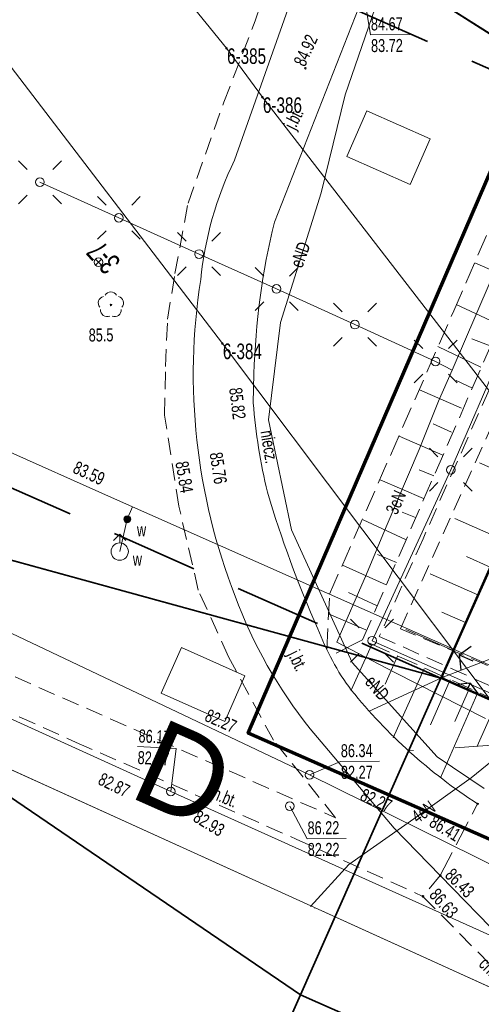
# Model space of a CAD drawing. Header units: metres. Extents: x -1013 to 1491576, y -5789570 to 1032.
# Tile 16 of 62: x -43 to -16, y -25 to 32. Entities that reach past the tile are written whole.
import ezdxf
from ezdxf.xclip import XClip

# ---------------------------------------------------------------- set-up
doc = ezdxf.new("R2010")
doc.units = ezdxf.units.M
doc.header["$MEASUREMENT"] = 0
doc.header["$XCLIPFRAME"] = 0
for name, pattern in [('2_BUBZ02', [1.75, 1.25, -0.5]), ('2_KTCR02', [1.5, 1, -0.5]), ('2_KTJZ01', [2, 1.5, -0.5]), ('Kropki i Kreski', [7.2, 3.6, -1.8, 0, -1.8]), ('Przerywana', [4.8, 2.4, -2.4]), ('Przerywana długa', [7.8, 5, -2.8])]:
    doc.linetypes.add(name, pattern=pattern)
for name, color, linetype, lineweight in [('130-Z Teren1', 7, 'Continuous', 13), ('130-Z Teren114', 113, 'Continuous', 25), ('450-K Belki21', 37, 'Continuous', 5), ('450-K Belki69', 41, 'Continuous', 13), ('703-L Płaszczyzny podejścia 2D3', 152, 'Continuous', 30), ('703-L Płaszczyzny podejścia 2D38', 171, 'Continuous', 35), ('704-L Płaszczyzny podejścia 3D38', 171, 'Continuous', 35), ('713-L Obiekty-budynki1', 7, 'Continuous', 13), ('798-L Zakres inwestycji9', 142, 'Continuous', 70), ('810-G Ogólne2', 4, 'Continuous', 20), ('ex_02_DXF_MZ_5_07', 9, 'Continuous', 18), ('ex_02_DXF_MZ_5_BUBZ_D_L_17', 9, 'Continuous', 18), ('ex_02_DXF_MZ_5_Dzialki7', 9, 'Continuous', 18), ('ex_02_DXF_MZ_5_EADTD_T_07', 9, 'Continuous', 18), ('ex_02_DXF_MZ_5_EGBB_L_17', 9, 'Continuous', 18), ('ex_02_DXF_MZ_5_EGBC_L_07', 9, 'Continuous', 18), ('ex_02_DXF_MZ_5_KTCR_D_L_17', 9, 'Continuous', 18), ('ex_02_DXF_MZ_5_KTCR_E_T_17', 9, 'Continuous', 18), ('ex_02_DXF_MZ_5_KTCR_L_17', 9, 'Continuous', 18), ('ex_02_DXF_MZ_5_KTJZ_E_T_07', 9, 'Continuous', 18), ('ex_02_DXF_MZ_5_KTJZ_L_07', 9, 'Continuous', 18), ('ex_02_DXF_MZ_5_KTKR_D_L_07', 9, 'Continuous', 18), ('ex_02_DXF_MZ_5_KTKR_L_07', 9, 'Continuous', 18), ('ex_02_DXF_MZ_5_Numery_punktow7', 9, 'Continuous', 18), ('ex_02_DXF_MZ_5_OBOP_T_13', 9, 'Continuous', 18), ('ex_02_DXF_MZ_5_Punkty7', 9, 'Continuous', 18), ('ex_02_DXF_MZ_5_RTPW_T_07', 9, 'Continuous', 18), ('ex_02_DXF_MZ_5_RTPW_T_17', 9, 'Continuous', 18), ('ex_02_DXF_MZ_5_SUPE_D_L_31', 9, 'Continuous', 18), ('ex_02_DXF_MZ_5_SUPE_E_T_31', 9, 'Continuous', 18), ('ex_02_DXF_MZ_5_SUPK_D_L_434', 9, 'Continuous', 18), ('ex_02_DXF_MZ_5_SUPW_D_L_05', 9, 'Continuous', 18), ('ex_02_DXF_MZ_5_SUSM_D_T_07', 9, 'Continuous', 18), ('ex_02_DXF_MZ_5_SUSM_D_T_37', 9, 'Continuous', 18), ('ex_02_DXF_MZ_5_SUTK_T_034', 9, 'Continuous', 18), ('ex_02_DXF_MZ_5_SUTW_T_05', 9, 'Continuous', 18), ('ex_02_DXF_MZ_5_SUUK_D_T_234', 9, 'Continuous', 18), ('ex_02_DXF_MZ_5_SUUW_D_T_07', 9, 'Continuous', 18), ('ex_02_DXF_MZ_5_SUUW_D_T_77', 9, 'Continuous', 18), ('ex_02_DXF_MZ_5_SUUW_E_T_117', 9, 'Continuous', 18), ('ex_02_DXF_MZ_5_SUUW_E_T_57', 9, 'Continuous', 18)]:
    doc.layers.add(name, color=color, linetype=linetype, lineweight=lineweight)
doc.layers.add('700-L Mapa 1_1000 dwg', color=7, linetype='Continuous')
doc.layers.add('724-L Tabliczki_ znaki', color=7, linetype='Continuous')
doc.styles.add('STYL_AUTOMATYCZNY_1', font='arial.ttf', dxfattribs={"width": 0.7})
doc.styles.add('STYL_AUTOMATYCZNY_2', font='arial.ttf')
doc.linetypes.add('Linia z krzyżyków', pattern='A,0,[1,88_A.L.04 Sytuacja 1_10001.Shx,S=0.15873,R=0,X=0,Y=0],-20,0', length=20)
picture_1 = doc.add_image_def('image1.png', size_in_pixel=(760, 548))

# ---------------------------------------------------------------- blocks, each defined once
blk = doc.blocks.new('Rysunek_1_5', base_point=(-7447251.91, -5789835.327))
at = {"layer": 'ex_02_DXF_MZ_5_07', "color": 9, "linetype": 'Continuous', "lineweight": 18}
for p, q in [((-38.219, 17.765), (-37.866, 18.119)), ((-37.866, 17.765), (-38.219, 18.119))]:
    blk.add_line(p, q, dxfattribs=at)
blk.add_circle((-38.043, 17.942), 0.25, dxfattribs=at)
at = {"layer": 'ex_02_DXF_MZ_5_BUBZ_D_L_17', "color": 9, "linetype": '2_BUBZ02', "lineweight": 18}
for p, q in [((-17.546, 15.132), (-11.281, 29.568)), ((-22.82, -3.876), (-9.558, 26.527)), ((-24.714, -1.229), (-17.546, 15.132)), ((-24.866, -4.457), (-24.714, -1.229)), ((-8.501, -10.343), (-22.82, -3.876))]:
    blk.add_line(p, q, dxfattribs=at)
at = {"layer": 'ex_02_DXF_MZ_5_BUBZ_D_L_17', "color": 9, "linetype": 'Continuous', "lineweight": 18}
for p, q in [((-13.816, 16.792), (-16.328, 17.899)), ((-14.889, 14.331), (-17.401, 15.506)), ((-15.442, 13.118), (-16.501, 13.519)), ((-15.979, 11.871), (-18.457, 13.063)), ((-16.464, 10.658), (-17.404, 11.111)), ((-17.104, 9.512), (-19.513, 10.568)), ((-17.673, 8.128), (-18.733, 8.597)), ((-18.175, 6.796), (-20.704, 7.902)), ((-18.694, 5.6), (-19.532, 5.951)), ((-19.298, 4.284), (-21.793, 5.373)), ((-19.751, 3.19), (-20.52, 3.508)), ((-20.321, 1.925), (-22.782, 3.067)), ((-20.84, 0.593), (-21.95, 1.062)), ((-21.444, -0.689), (-23.973, 0.435)), ((-21.964, -1.902), (-23.621, -1.13)), ((-22.618, -3.287), (-24.737, -2.382)), ((-22.82, -3.876), (-24.329, -4.644)), ((-22.272, -4.136), (-23.458, -6.778)), ((-20.785, -4.807), (-21.506, -6.43)), ((-19.246, -5.546), (-21.041, -9.527)), ((-17.743, -6.182), (-18.883, -8.78)), ((-16.153, -6.904), (-18.316, -11.842))]:
    blk.add_line(p, q, dxfattribs=at)
at = {"layer": 'ex_02_DXF_MZ_5_Dzialki7', "color": 9, "linetype": 'Continuous', "lineweight": 18}
for p, q in [((-62.15, 54.133), (-30.9, 13.243)), ((-42.33, 44.713), (-30.66, 30.293)), ((-30.66, 30.293), (-28.59, 27.463)), ((-28.59, 27.463), (-4.54, -3.697)), ((-30.9, 13.243), (13.78, -46.247))]:
    blk.add_line(p, q, dxfattribs=at)
at = {"layer": 'ex_02_DXF_MZ_5_EGBB_L_17', "color": 9, "linetype": 'Continuous', "lineweight": 18}
blk.add_line((-59.98, -3.697), (-7.85, -27.397), dxfattribs=at)
at = {"layer": 'ex_02_DXF_MZ_5_EGBC_L_07', "color": 9, "linetype": 'Continuous', "lineweight": 18}
blk.add_line((-59.98, -3.697), (-7.85, -27.397), dxfattribs=at)
at = {"layer": 'ex_02_DXF_MZ_5_KTCR_D_L_17', "color": 9, "linetype": '2_KTCR02', "lineweight": 18}
for p, q in [((-29, 31.887), (-27.716, 35.686)), ((-30.817, 27.184), (-29, 31.887)), ((-32.876, 21.359), (-30.817, 27.184)), ((-33.638, 17.293), (-32.876, 21.359)), ((-34.059, 14.65), (-33.638, 17.293)), ((-34.18, 11.919), (-34.059, 14.65)), ((-20.617, -3.226), (-12.593, 14.629)), ((-34.24, 9.108), (-34.18, 11.919)), ((-15.508, 10.574), (-19.318, 1.961)), ((-33.413, 3.853), (-34.24, 9.108)), ((-32.289, -0.999), (-33.413, 3.853)), ((-19.318, 1.961), (-21.84, -3.671)), ((-55.224, -0.581), (-24.366, -14.145)), ((-30.542, -4.857), (-32.289, -0.999)), ((-7.312, -8.844), (-20.617, -3.226)), ((-21.84, -3.671), (-8.087, -9.816)), ((-52.19, -3.998), (-39.327, -9.795)), ((-27.948, -9.67), (-30.542, -4.857)), ((-39.327, -9.795), (-26.641, -15.375)), ((-24.366, -14.145), (-27.948, -9.67)), ((-26.641, -15.375), (-19.32, -18.687))]:
    blk.add_line(p, q, dxfattribs=at)
at = {"layer": 'ex_02_DXF_MZ_5_KTCR_L_17', "color": 9, "linetype": '2_KTCR02', "lineweight": 18}
for p, q in [((-18.32, -17.487), (-19.32, -18.687)), ((-19.32, -18.687), (-13.01, -25.087))]:
    blk.add_line(p, q, dxfattribs=at)
at = {"layer": 'ex_02_DXF_MZ_5_KTJZ_L_07', "color": 9, "linetype": '2_KTJZ01', "lineweight": 18}
blk.add_line((-18.32, -17.487), (-16.17, -13.347), dxfattribs=at)
at = {"layer": 'ex_02_DXF_MZ_5_KTKR_D_L_07', "color": 9, "linetype": 'Continuous', "lineweight": 18}
for p, q in [((-30.203, 23.828), (-25.08, 38.283)), ((-27.898, 20.254), (-22.317, 34.444)), ((-29.115, 9.814), (-29.076, 11.484)), ((-20.992, -14.742), (-25.832, -9.005)), ((-18.32, -17.487), (-20.992, -14.742))]:
    blk.add_line(p, q, dxfattribs=at)
for centre, radius, start, end in [((-11.812, 14.927), 20.432, 154.176, 174.3656), ((13.44, 10.235), 42.535, 166.376, 178.3162), ((2.487, 11.454), 35.063, 171.0099, 201.4091), ((2.568, 12.235), 31.775, 184.3696, 193.8116), ((31.953, 22.386), 62.798, 196.40569, 204.07438), ((-4.458, 8.111), 27.383, 200.2015, 218.6876), ((-12.163, 1.649), 14.092, 200.2595, 216.7241), ((0.994, 13.021), 31.463, 218.9973, 236.9383)]:
    blk.add_arc(centre, radius, start, end, dxfattribs=at)
at = {"layer": 'ex_02_DXF_MZ_5_KTKR_L_07', "color": 9, "linetype": 'Continuous', "lineweight": 18}
blk.add_line((-12.31, -23.677), (-18.32, -17.487), dxfattribs=at)
at = {"layer": 'ex_02_DXF_MZ_5_OBOP_T_13', "color": 9, "linetype": 'Continuous', "lineweight": 18}
blk.add_circle((-37.331, 15.474), 0.045, dxfattribs=at)
for centre, start, end in [((-37.688, 15.59), 102.1445, 221.86), ((-37.331, 15.849), 30.1401, 149.8599), ((-36.975, 15.59), 318.14, 77.8555), ((-37.552, 15.171), 174.1482, 293.8542), ((-37.111, 15.171), 246.1458, 5.8518)]:
    blk.add_arc(centre, 0.375, start, end, dxfattribs=at)
at = {"layer": 'ex_02_DXF_MZ_5_Punkty7', "color": 9, "linetype": 'Continuous', "lineweight": 18}
for centre in [(-30.66, 30.293), (-28.59, 27.463), (-30.9, 13.243)]:
    blk.add_circle(centre, 0.045, dxfattribs=at)
at = {"layer": 'ex_02_DXF_MZ_5_RTPW_T_17', "color": 9, "linetype": 'Continuous', "lineweight": 18}
for centre in [(-26.11, 29.143), (-16.17, -13.347), (-18.32, -17.487), (-19.32, -18.687)]:
    blk.add_circle(centre, 0.045, dxfattribs=at)
at = {"layer": 'ex_02_DXF_MZ_5_SUPE_D_L_31', "color": 9, "linetype": 'Continuous', "lineweight": 18}
for p, q in [((-23.819, 27.613), (-21.84, 33.357)), ((-25.2, 21.943), (-23.819, 27.613)), ((-41.425, 22.559), (-36.87, 20.5)), ((-27.547, 14.466), (-25.2, 21.943)), ((-36.87, 20.5), (-32.245, 18.413)), ((-32.245, 18.413), (-27.771, 16.394)), ((-16.269, 14.885), (-15.384, 16.951)), ((-27.771, 16.394), (-23.246, 14.336)), ((-17.717, 5.954), (-13.397, 15.945)), ((-17.637, 11.705), (-16.269, 14.885)), ((-28.228, 8.83), (-27.547, 14.466)), ((-23.246, 14.336), (-18.591, 12.208)), ((-18.591, 12.208), (-17.637, 11.705)), ((-18.424, 9.909), (-17.637, 11.705)), ((-19.545, 7.131), (-18.424, 9.909)), ((-26.903, 2.479), (-28.228, 8.83)), ((-21.444, 2.647), (-19.545, 7.131)), ((-22.258, -3.919), (-17.717, 5.954)), ((-23.399, -5.187), (-26.903, 2.479)), ((-22.575, -0.081), (-21.444, 2.647)), ((-24.287, -4.013), (-22.575, -0.081)), ((-12.266, -8.349), (-22.258, -3.919)), ((-20.985, -5.74), (-24.287, -4.013)), ((-18.5, -10.633), (-23.399, -5.187)), ((-15.715, -8.423), (-20.985, -5.74)), ((-16.531, -11.839), (-12.266, -8.349)), ((-15.797, -12.454), (-18.5, -10.633)), ((-19.845, -14.213), (-16.531, -11.839)), ((-23.607, -16.85), (-19.845, -14.213)), ((-25.81, -19.275), (-23.607, -16.85)), ((-25.79, -19.245), (-25.81, -19.275)), ((-25.56, -19.324), (-25.589, -19.374))]:
    blk.add_line(p, q, dxfattribs=at)
at = {"layer": 'ex_02_DXF_MZ_5_SUPK_D_L_434', "color": 9, "linetype": 'Continuous', "lineweight": 18}
for p, q in [((-61.688, -0.036), (-33.867, -12.631)), ((-43.845, -3.141), (-25.863, -11.665)), ((-25.863, -11.665), (10.37, -29.587)), ((-33.867, -12.631), (4.257, -29.825))]:
    blk.add_line(p, q, dxfattribs=at)
at = {"layer": 'ex_02_DXF_MZ_5_SUPW_D_L_05', "color": 9, "linetype": 'Continuous', "lineweight": 18}
for p, q in [((-37.126, 4.277), (-52.456, 11.14)), ((-14.544, -5.755), (-37.126, 4.277)), ((-36.093, 3.818), (-36.388, 3.092)), ((-36.388, 3.092), (-36.825, 1.229))]:
    blk.add_line(p, q, dxfattribs=at)
at = {"layer": 'ex_02_DXF_MZ_5_SUSM_D_T_07', "color": 9, "linetype": 'Continuous', "lineweight": 18}
for p, q in [((-42.168, 23.301), (-42.663, 23.796)), ((-40.683, 23.301), (-40.188, 23.796)), ((-42.168, 21.816), (-42.663, 21.321)), ((-40.683, 21.816), (-40.188, 21.321)), ((-37.613, 21.243), (-38.108, 21.738)), ((-36.128, 21.243), (-35.633, 21.738)), ((-37.613, 19.758), (-38.108, 19.263)), ((-36.128, 19.758), (-35.633, 19.263)), ((-32.988, 19.155), (-33.483, 19.65)), ((-31.503, 19.155), (-31.008, 19.65)), ((-32.988, 17.67), (-33.483, 17.175)), ((-31.503, 17.67), (-31.008, 17.175)), ((-28.513, 17.137), (-29.008, 17.632)), ((-27.028, 17.137), (-26.533, 17.632)), ((-28.513, 15.652), (-29.008, 15.157)), ((-27.028, 15.652), (-26.533, 15.157)), ((-23.988, 15.078), (-24.483, 15.573)), ((-22.503, 15.078), (-22.009, 15.573)), ((-23.988, 13.593), (-24.483, 13.098)), ((-22.503, 13.593), (-22.009, 13.098)), ((-19.333, 12.951), (-19.828, 13.446)), ((-17.848, 12.951), (-17.353, 13.446)), ((-19.333, 11.466), (-19.828, 10.971)), ((-17.848, 11.466), (-17.353, 10.971)), ((-18.459, 6.696), (-18.954, 7.191)), ((-16.974, 6.696), (-16.479, 7.191)), ((-18.459, 5.211), (-18.954, 4.716)), ((-16.974, 5.211), (-16.479, 4.716)), ((-23, -3.176), (-23.495, -2.682)), ((-21.515, -3.176), (-21.02, -2.682)), ((-23, -4.661), (-23.495, -5.156)), ((-21.515, -4.661), (-21.02, -5.156))]:
    blk.add_line(p, q, dxfattribs=at)
at = {"layer": 'ex_02_DXF_MZ_5_SUSM_D_T_37', "color": 9, "linetype": 'Continuous', "lineweight": 18}
for centre in [(-41.425, 22.559), (-36.87, 20.5), (-32.245, 18.413), (-27.771, 16.394), (-23.246, 14.336), (-18.591, 12.208), (-17.717, 5.954), (-22.258, -3.919)]:
    blk.add_circle(centre, 0.25, dxfattribs=at)
at = {"layer": 'ex_02_DXF_MZ_5_SUTK_T_034', "color": 9, "linetype": 'Continuous', "lineweight": 18}
for p, q in [((-22.918, 34.54), (-22.354, 31.074)), ((-22.354, 31.074), (-20.101, 31.089)), ((-35.788, -10.038), (-33.565, -10.139)), ((-33.867, -12.631), (-33.565, -10.139)), ((-25.863, -11.665), (-24.089, -10.903)), ((-24.089, -10.903), (-21.836, -10.887)), ((-27.011, -13.483), (-26.007, -15.356)), ((-26.007, -15.356), (-23.755, -15.341))]:
    blk.add_line(p, q, dxfattribs=at)
at = {"layer": 'ex_02_DXF_MZ_5_SUUK_D_T_234', "color": 9, "linetype": 'Continuous', "lineweight": 18}
for centre in [(-25.863, -11.665), (-33.867, -12.631), (-27.011, -13.483)]:
    blk.add_circle(centre, 0.25, dxfattribs=at)
at = {"layer": 'ex_02_DXF_MZ_5_SUUW_D_T_07', "color": 9, "linetype": 'Continuous', "lineweight": 18}
for p, q in [((-36.825, 2.229), (-37.178, 1.875)), ((-36.825, 2.229), (-36.471, 1.875)), ((-36.825, 1.729), (-36.825, 2.229))]:
    blk.add_line(p, q, dxfattribs=at)
blk.add_circle((-36.825, 1.229), 0.5, dxfattribs=at)
at = {"layer": 'ex_02_DXF_MZ_5_SUUW_D_T_77', "color": 9, "linetype": 'Continuous', "lineweight": 18}
for radius in [0.2, 0.175, 0.15, 0.125, 0.1, 0.075, 0.05, 0.025, 0.00715]:
    blk.add_circle((-36.388, 3.092), radius, dxfattribs=at)
at = {"layer": 'ex_02_DXF_MZ_5_EADTD_T_07', "color": 9, "linetype": 'Continuous', "lineweight": 18, "insert": (-36.695, 17.986), "char_height": 1.25, "attachment_point": 7, "rotation": 131.9026, "style": 'STYL_AUTOMATYCZNY_1'}
blk.add_mtext('\\A1;{\\pql;\\fArial|b0|i0|c238|p0;\\W0.700000;3-7}', dxfattribs=at)
at = {"layer": 'ex_02_DXF_MZ_5_KTCR_E_T_17', "color": 9, "linetype": 'Continuous', "lineweight": 18, "char_height": 0.75, "attachment_point": 4, "style": 'STYL_AUTOMATYCZNY_1'}
for s, insert, rotation in [('\\A1;{\\pql;\\fArial|b0|i0|c238|p0;\\W0.700000;ch.bt.}', (-31.729, -12.546), 337.2296), ('\\A1;{\\pql;\\fArial|b0|i0|c238|p0;\\W0.700000;ch.kp.}', (-15.971, -22.475), 315.7015)]:
    blk.add_mtext(s, dxfattribs=dict(at, insert=insert, rotation=rotation))
at = {"layer": 'ex_02_DXF_MZ_5_KTJZ_E_T_07', "color": 9, "linetype": 'Continuous', "lineweight": 18, "char_height": 0.75, "attachment_point": 7, "style": 'STYL_AUTOMATYCZNY_1'}
for insert, rotation in [((-26.509, 25.436), 63.3905), ((-27.348, -4.802), 296.0754)]:
    blk.add_mtext('\\A1;{\\pql;\\fArial|b0|i0|c238|p0;\\W0.700000;j.bt.}', dxfattribs=dict(at, insert=insert, rotation=rotation))
at = {"layer": 'ex_02_DXF_MZ_5_Numery_punktow7', "color": 9, "linetype": 'Continuous', "lineweight": 18, "char_height": 0.9, "attachment_point": 1, "style": 'STYL_AUTOMATYCZNY_1'}
for s, insert in [('\\A1;{\\pql;\\fArial|b0|i0|c238|p0;\\W0.700000;6-385}', (-30.627, 30.293)), ('\\A1;{\\pql;\\fArial|b0|i0|c238|p0;\\W0.700000;6-386}', (-28.557, 27.463)), ('\\A1;{\\pql;\\fArial|b0|i0|c238|p0;\\W0.700000;6-384}', (-30.867, 13.243))]:
    blk.add_mtext(s, dxfattribs=dict(at, insert=insert))
at = {"layer": 'ex_02_DXF_MZ_5_RTPW_T_07', "color": 9, "linetype": 'Continuous', "lineweight": 18, "insert": (-38.616, 14.108), "char_height": 0.75, "attachment_point": 1, "rotation": 0.4031, "style": 'STYL_AUTOMATYCZNY_1'}
blk.add_mtext('\\A1;{\\pql;\\fArial|b0|i0|c238|p0;\\W0.700000;85.5}', dxfattribs=at)
at = {"layer": 'ex_02_DXF_MZ_5_RTPW_T_17', "color": 9, "linetype": 'Continuous', "lineweight": 18, "char_height": 0.75, "style": 'STYL_AUTOMATYCZNY_1'}
for s, insert, attachment_point, rotation in [('\\A1;{\\pql;\\fArial|b0|i0|c238|p0;\\W0.700000;84.92}', (-26.125, 29.183), 7, 65.3882), ('\\A1;{\\pql;\\fArial|b0|i0|c238|p0;\\W0.700000;85.82}', (-29.768, 10.74), 1, 277.1128), ('\\A1;{\\pql;\\fArial|b0|i0|c238|p0;\\W0.700000;85.76}', (-30.901, 7.012), 1, 278.9327), ('\\A1;{\\pql;\\fArial|b0|i0|c238|p0;\\W0.700000;85.84}', (-32.877, 6.498), 1, 279.8627), ('\\A1;{\\pql;\\fArial|b0|i0|c238|p0;\\W0.700000;86.41}', (-18.636, -13.959), 1, 329.0989), ('\\A1;{\\pql;\\fArial|b0|i0|c238|p0;\\W0.700000;86.43}', (-18.109, -17.528), 7, 314.5993), ('\\A1;{\\pql;\\fArial|b0|i0|c238|p0;\\W0.700000;86.63}', (-19.014, -18.65), 7, 311.5664)]:
    blk.add_mtext(s, dxfattribs=dict(at, insert=insert, attachment_point=attachment_point, rotation=rotation))
at = {"layer": 'ex_02_DXF_MZ_5_SUPE_E_T_31', "color": 9, "linetype": 'Continuous', "lineweight": 18, "char_height": 0.75, "attachment_point": 4, "style": 'STYL_AUTOMATYCZNY_1'}
for s, insert, rotation in [('\\A1;{\\pql;\\fArial|b0|i0|c238|p0;\\W0.700000;eND }', (-26.645, 17.683), 70.2631), ('\\A1;{\\pql;\\fArial|b0|i0|c238|p0;\\W0.700000;niecz.}', (-28.341, 8.224), 279.2827), ('\\A1;{\\pql;\\fArial|b0|i0|c238|p0;\\W0.700000;3eN }', (-21.16, 3.454), 65.9631), ('\\A1;{\\pql;\\fArial|b0|i0|c238|p0;\\W0.700000;eND }', (-22.433, -6.091), 310.2126), ('\\A1;{\\pql;\\fArial|b0|i0|c238|p0;\\W0.700000;4eN }', (-19.846, -14.195), 35.2233)]:
    blk.add_mtext(s, dxfattribs=dict(at, insert=insert, rotation=rotation))
at = {"layer": 'ex_02_DXF_MZ_5_SUTK_T_034', "color": 9, "linetype": 'Continuous', "lineweight": 18, "char_height": 0.75, "style": 'STYL_AUTOMATYCZNY_1'}
for s, insert, attachment_point, rotation in [('\\A1;{\\pql;\\fArial|b0|i0|c238|p0;\\W0.700000;84.67}', (-22.331, 32.074), 1, 0.4031), ('\\A1;{\\pql;\\fArial|b0|i0|c238|p0;\\W0.700000;83.72}', (-22.322, 30.824), 1, 0.4031), ('\\A1;{\\pql;\\fArial|b0|i0|c238|p0;\\W0.700000;82.27}', (-31.825, -8.185), 4, 336.1728), ('\\A1;{\\pql;\\fArial|b0|i0|c238|p0;\\W0.700000;86.17}', (-35.713, -9.041), 1, 357.403), ('\\A1;{\\pql;\\fArial|b0|i0|c238|p0;\\W0.700000;86.34}', (-24.066, -9.902), 1, 0.4031), ('\\A1;{\\pql;\\fArial|b0|i0|c238|p0;\\W0.700000;82.67}', (-35.77, -10.289), 1, 357.403), ('\\A1;{\\pql;\\fArial|b0|i0|c238|p0;\\W0.700000;82.27}', (-24.057, -11.152), 1, 0.4031), ('\\A1;{\\pql;\\fArial|b0|i0|c238|p0;\\W0.700000;82.87}', (-37.97, -11.85), 4, 333.8327), ('\\A1;{\\pql;\\fArial|b0|i0|c238|p0;\\W0.700000;82.27}', (-22.862, -12.773), 4, 336.1328), ('\\A1;{\\pql;\\fArial|b0|i0|c238|p0;\\W0.700000;82.93}', (-32.454, -13.995), 4, 328.7927), ('\\A1;{\\pql;\\fArial|b0|i0|c238|p0;\\W0.700000;86.22}', (-25.985, -14.356), 1, 0.4031), ('\\A1;{\\pql;\\fArial|b0|i0|c238|p0;\\W0.700000;82.22}', (-25.976, -15.606), 1, 0.4031)]:
    blk.add_mtext(s, dxfattribs=dict(at, insert=insert, attachment_point=attachment_point, rotation=rotation))
at = {"layer": 'ex_02_DXF_MZ_5_SUTW_T_05', "color": 9, "linetype": 'Continuous', "lineweight": 18, "insert": (-39.426, 6.142), "char_height": 0.75, "attachment_point": 4, "rotation": 335.0527, "style": 'STYL_AUTOMATYCZNY_1'}
blk.add_mtext('\\A1;{\\pql;\\fArial|b0|i0|c238|p0;\\W0.700000;83.59}', dxfattribs=at)
at = {"layer": 'ex_02_DXF_MZ_5_SUUW_E_T_117', "color": 9, "linetype": 'Continuous', "lineweight": 18, "insert": (-36.066, 1.165), "char_height": 0.75, "attachment_point": 1, "style": 'STYL_AUTOMATYCZNY_1'}
blk.add_mtext('\\A1;{\\pql;\\fArial|b0|i0|c238|p0;\\W0.700000;w}', dxfattribs=at)
at = {"layer": 'ex_02_DXF_MZ_5_SUUW_E_T_57', "color": 9, "linetype": 'Continuous', "lineweight": 18, "insert": (-35.827, 2.856), "char_height": 0.75, "attachment_point": 1, "style": 'STYL_AUTOMATYCZNY_1'}
blk.add_mtext('\\A1;{\\pql;\\fArial|b0|i0|c238|p0;\\W0.700000;w}', dxfattribs=at)

msp = doc.modelspace()

# ---------------------------------------------------------------- hatches: boundary and pattern name
at = {"layer": '130-Z Teren114', "linetype": 'Continuous', "lineweight": 25}
h = msp.add_hatch(dxfattribs=at)
h.set_pattern_fill('trawa_0001', color=113, style=0, pattern_type=2)
h.set_pattern_definition([(336.1, (-9.575, 8.27), (2.4308, 5.4856), [0.866, -2.5981]), (336.1, (-9.207, 4.825), (2.4308, 5.4856), [0.866, -2.5981]), (276.1, (-9.575, 8.27), (5.966, 0.6377), [0.866, -2.5981]), (276.1, (-6.408, 6.8664), (5.966, 0.6377), [0.866, -2.5981]), (36.1, (-9.575, 8.27), (-3.5352, 4.8479), [0.866, -2.5981]), (36.1, (-6.408, 6.8664), (-3.5352, 4.8479), [0.866, -2.5981])])
h.paths.add_polyline_path([(-13.814, -4.356), (-3.07, 19.891), (-4.765, 24.284), (-18.207, -6.051)])
h = msp.add_hatch(dxfattribs=at)
h.set_pattern_fill('trawa_0001', color=113, style=0, pattern_type=2)
h.set_pattern_definition([(246.1, (-2.193, -10.8614), (-5.4856, 2.4308), [0.866, -2.5981]), (246.1, (-5.6373, -11.2295), (-5.4856, 2.4308), [0.866, -2.5981]), (186.1, (-2.193, -10.8614), (-0.6377, 5.966), [0.866, -2.5981]), (186.1, (-3.596, -14.0284), (-0.6377, 5.966), [0.866, -2.5981]), (306.1, (-2.193, -10.8614), (4.8479, 3.5352), [0.866, -2.5981]), (306.1, (-3.596, -14.0284), (4.8479, 3.5352), [0.866, -2.5981])])
h.paths.add_polyline_path([(-13.814, -4.356), (-18.207, -6.051), (-0.669, -13.823), (0.68, -10.778)])

# ---------------------------------------------------------------- linework, layer by layer
at = {"layer": '130-Z Teren1', "color": 7, "linetype": 'Continuous', "lineweight": 13, "flags": 128}
for points in [[(-13.814, -4.356), (-3.07, 19.891), (-4.765, 24.284), (-18.207, -6.051)], [(-13.814, -4.356), (0.68, -10.778), (-0.669, -13.823), (-18.207, -6.051)]]:
    msp.add_lwpolyline(points, close=True, dxfattribs=at)
at = {"layer": '130-Z Teren1', "color": 7, "linetype": 'Continuous', "lineweight": 13}
for points in [[(-13.316, 5.135), (-16.059, 6.35)], [(-14.736, 1.93), (-17.479, 3.146)], [(-15.446, 0.328), (-16.818, 0.936)], [(-16.156, -1.275), (-18.899, -0.059)], [(-16.866, -2.877), (-18.238, -2.269)], [(-17.576, -4.479), (-20.319, -3.264)], [(-18.286, -6.082), (-21.029, -4.866)], [(-22.417, -7.998), (-18.286, -6.082)], [(-18.286, -6.082), (-20.147, -10.28)], [(-16.686, -6.791), (-17.48, -8.582)], [(-15.086, -7.5), (-16.203, -10.019)]]:
    msp.add_lwpolyline(points, dxfattribs=at)
at = {"layer": '130-Z Teren1', "color": 7, "linetype": 'Przerywana', "lineweight": 13}
msp.add_lwpolyline([(-10.287, -9.626), (-20.147, -10.28)], dxfattribs=at)
at = {"layer": '450-K Belki21', "color": 37, "linetype": 'Continuous', "lineweight": 5}
for p, q in [((-18.286, -6.082), (-4.796, 24.363)), ((-18.207, -6.051), (-4.765, 24.284)), ((-18.286, -6.082), (-0.693, -13.878)), ((-18.207, -6.051), (-0.669, -13.823))]:
    msp.add_line(p, q, dxfattribs=at)
at = {"layer": '450-K Belki69', "color": 41, "linetype": 'Kropki i Kreski', "lineweight": 13}
for q in [(-4.796, 24.363), (-0.693, -13.878)]:
    msp.add_line((-18.286, -6.082), q, dxfattribs=at)
at = {"layer": '703-L Płaszczyzny podejścia 2D3', "color": 152, "linetype": 'Continuous', "lineweight": 30}
msp.add_circle((8.227, 10.355), 1021.659, dxfattribs=at)
at = {"layer": '703-L Płaszczyzny podejścia 2D38', "color": 171, "linetype": 'Continuous', "lineweight": 35}
for p, q in [((-4.796, 24.363), (-336.803, 235.305)), ((-18.286, -6.082), (-397.573, 98.166))]:
    msp.add_line(p, q, dxfattribs=at)
at = {"layer": '703-L Płaszczyzny podejścia 2D38', "color": 171, "linetype": 'Przerywana długa', "lineweight": 35}
for p, q in [((-4.796, 24.363), (-360.443, 181.958)), ((-18.286, -6.082), (-373.933, 151.513))]:
    msp.add_line(p, q, dxfattribs=at)
at = {"layer": '704-L Płaszczyzny podejścia 3D38', "color": 171, "linetype": 'Continuous', "lineweight": 35, "flags": 128}
for points in [[(-4.796, 24.363), (-56.005, 56.899)], [(-56.005, 56.899), (-4.796, 24.363)], [(-135.29, 26.077), (-76.788, 9.998), (-26.389, -24.367)], [(-4.796, 24.363), (-18.286, -6.082)], [(-26.389, -24.367), (-76.788, 9.998)], [(-76.788, 9.998), (-18.286, -6.082)], [(-18.286, -6.082), (-76.788, 9.998)], [(-18.286, -6.082), (-26.389, -24.367)], [(-26.389, -24.367), (-18.286, -6.082)], [(-18.286, -6.082), (12.159, -19.572)], [(-26.389, -24.367), (-34.491, -42.652)], [(-34.491, -42.652), (-26.389, -24.367)], [(-26.389, -24.367), (4.056, -37.858)], [(4.056, -37.858), (-26.389, -24.367)]]:
    msp.add_lwpolyline(points, dxfattribs=at)
at = {"layer": '713-L Obiekty-budynki1', "color": 7, "linetype": 'Continuous', "lineweight": 13, "flags": 128}
msp.add_lwpolyline([(-82.342, -53.044), (-69.18, -58.877), (-54.63, -26.267), (-53.33, -26.817), (-51.97, -23.617), (-43.6, -27.167), (-30.22, -33.727), (-20.277, -38.121), (-20.042, -37.604), (-21.544, -36.921), (-17.97, -29.058), (-9.813, -32.766), (-13.622, -41.146), (-10.449, -42.589), (-4.28, -29.017), (-59.98, -3.697)], close=True, dxfattribs=at)
at = {"layer": '798-L Zakres inwestycji9', "color": 142, "linetype": 'Linia z krzyżyków', "lineweight": 70}
msp.add_lwpolyline([(-11.808, 31.551), (35.146, 11.302), (17.379, -29.897), (8.59, -26.107), (-4.62, -20.177), (-29.409, -9.263)], close=True, dxfattribs=at)
at = {"layer": '810-G Ogólne2', "color": 4, "linetype": 'Continuous', "lineweight": 20}
msp.add_lwpolyline([(-18.286, -6.082), (-4.796, 24.363), (25.649, 10.872), (12.159, -19.572)], close=True, dxfattribs=at)

# ---------------------------------------------------------------- block references
at = {"layer": '700-L Mapa 1_1000 dwg', "color": 52, "linetype": 'Continuous', "lineweight": 25}
ref = msp.add_blockref('Rysunek_1_5', (-7447251.91, -5789835.327), dxfattribs=at)
XClip(ref).set_block_clipping_path([(-454.4097296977, -337.82710067), (350.5902703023, 167.17289933)])

# ---------------------------------------------------------------- texts
at = {"layer": '798-L Zakres inwestycji9', "color": 142, "linetype": 'Continuous', "lineweight": 70, "insert": (-34.399, -8.302), "char_height": 5, "attachment_point": 1, "rotation": 336.1008, "style": 'STYL_AUTOMATYCZNY_2'}
msp.add_mtext('\\A1;{\\pql;\\fArial|b0|i0|c238|p0;\\W1.000000;D}', dxfattribs=at)

# ---------------------------------------------------------------- pictures from other files: only their frames are drawn
at = {"layer": '724-L Tabliczki_ znaki', "linetype": 'Continuous', "lineweight": 0}
image = msp.add_image(picture_1, insert=(-23.724, 24.047), size_in_units=(4, 2.884), rotation=-23.8992, dxfattribs=at)
image.set_boundary_path([(-0.5, -0.5), (759.5, 547.5)])
image = msp.add_image(picture_1, insert=(-34.421, -6.958), size_in_units=(4, 2.884), rotation=-23.8992, dxfattribs=at)
image.set_boundary_path([(-0.5, -0.5), (759.5, 547.5)])

doc.saveas('drawing.dxf')
